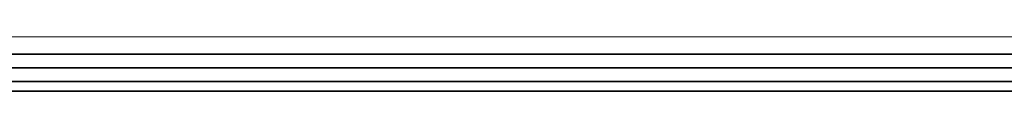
# Model space of a CAD drawing. Header units: millimetres. Extents: x 5 to 415, y 5 to 292.
# Tile 24 of 199: x 129.828 to 137.054, y 70.313 to 70.712. Entities that reach past the tile are written whole.
import ezdxf

# ---------------------------------------------------------------- set-up
doc = ezdxf.new("R2010")
doc.units = ezdxf.units.MM
doc.layers.add('Sichtbar (ISO)', color=7, linetype='Continuous', lineweight=35)
doc.layers.add('Sichtbar schmal (ISO)', color=7, linetype='Continuous', lineweight=18)

msp = doc.modelspace()

# ---------------------------------------------------------------- linework, layer by layer
at = {"layer": 'Sichtbar (ISO)'}
for p, q in [((152.54547839, 70.58554574), (126.34547839, 70.58554574)), ((125.04547839, 70.48554574), (152.54547839, 70.48554574)), ((152.54547825, 70.3843557), (125.04547843, 70.3843557)), ((125.04547865, 70.31331204), (139.44548013, 70.31331204))]:
    msp.add_line(p, q, dxfattribs=at)
at = {"layer": 'Sichtbar schmal (ISO)'}
msp.add_line((126.34547824, 70.71238233), (152.54547839, 70.71238234), dxfattribs=at)

doc.saveas('drawing.dxf')
